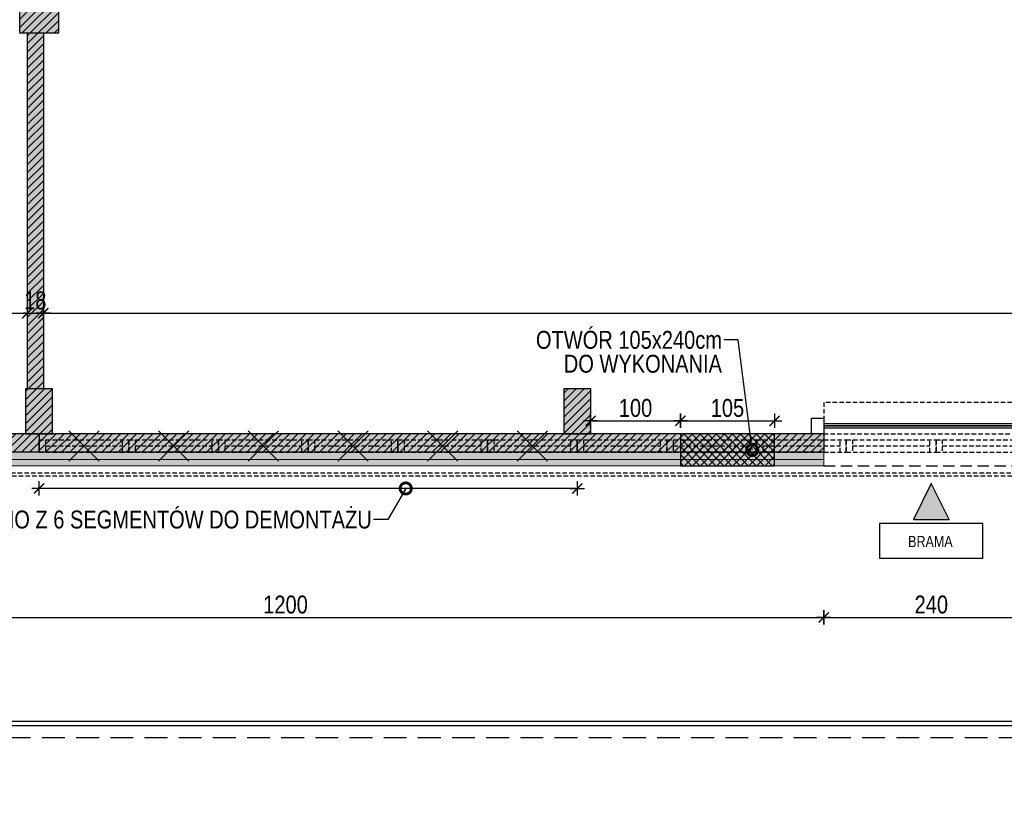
# Model space of a CAD drawing. Header units: millimetres. Extents: x 59331 to 112314, y -16110 to 34390.
# Tile 132 of 198: x 65929 to 67026, y 20972 to 21853. Entities that reach past the tile are written whole.
import ezdxf
from ezdxf import colors
from ezdxf.entities.mleader import LeaderData, LeaderLine
from ezdxf.enums import TextEntityAlignment as Align
from ezdxf.math import Vec2, Vec3

# ---------------------------------------------------------------- set-up
doc = ezdxf.new("R2010")
doc.units = ezdxf.units.MM
doc.linetypes.add('DASHED', pattern=[0.75, 0.5, -0.25])
doc.linetypes.add('DASHEDX2', pattern=[38.1, 25.4, -12.7])
doc.layers.get('DEFPOINTS').update_dxf_attribs({"lineweight": 9})
for name, color, linetype in [('_HSA_HATCH_WYPEŁNIENIA_PRZEGRÓD', 205, 'Continuous'), ('_HSA_OPIS', 43, 'Continuous'), ('_HSA_PRZERYWANE', 153, 'DASHEDX2'), ('_HSA_SCHODY', 122, 'Continuous'), ('_HSA_STOLARKA_ZEWNĘTRZNA', 132, 'Continuous'), ('_HSA_WIDOKOWE', 1, 'Continuous'), ('_HSA_WIDOKOWE_CIENKIE', 8, 'Continuous'), ('_HSA_WYM_100', 141, 'Continuous'), ('_HSA_ŚCIANY_DZIAŁOWE', 6, 'Continuous'), ('_HSA_ŚCIANY_KONSTRUKCYJNE', 3, 'Continuous'), ('_HSA_ŚCIANY_MUROWANE', 4, 'Continuous')]:
    doc.layers.add(name, color=color, linetype=linetype)
doc.layers.add('_HSA_IZOLACJA_TERMICZNA', color=2, linetype='Continuous', lineweight=5)
doc.layers.add('_HSA_WYBURZENIA', color=7, linetype='Continuous', true_color=0xdd0303)
doc.layers.add('_HSA_WYBURZENIA_01', color=7, linetype='Continuous', true_color=0xdd0303)
doc.styles.add('Arial', font='Arial.ttf')
doc.styles.add('ARIAL_100', font='Arial.ttf', dxfattribs={"width": 0.8, "height": 20})
doc.linetypes.add('BATTING', pattern='A,0.00254,-2.54,[134,ltypeshp.shx,S=2.54,R=0,X=-2.54,Y=0],-5.08,[134,ltypeshp.shx,S=2.54,R=180,X=2.54,Y=0],-2.54', length=10.16254)
doc.dimstyles.new('WYM_WEWN_100', dxfattribs={"dimtxt": 20, "dimasz": 2, "dimexe": 10, "dimexo": 0, "dimgap": 4, "dimtad": 1, "dimdec": 1, "dimrnd": 0.1, "dimtxsty": 'ARIAL_100', "dimblk": 'Wym-03', "dimcen": 0, "dimdle": 10, "dimse1": 1, "dimse2": 1, "dimclrt": 256, "dimazin": 2, "dimtfac": 1, "dimtdec": 1, "dimtix": 1, "dimtmove": 2, "dimatfit": 0, "dimfxl": 1, "dimtolj": 1, "dimtzin": 0, "dimarcsym": 0})

# ---------------------------------------------------------------- blocks, each defined once
blk = doc.blocks.new('A$C181A6C00')
blk.add_hatch(color=256).paths.add_polyline_path([(50, -25), (0, 0), (50, 25)])
blk.add_lwpolyline([(50, -25), (0, 0), (50, 25), (50, -25)])
blk = doc.blocks.new('A$C88e31ec9')
blk.add_lwpolyline([(-57.6, -38.6), (57.6, -38.6), (57.6, 0), (-57.6, 0)], close=True)
at = {"style": 'Arial', "width": 0.8}
blk.add_text('BRAMA', height=12.5, dxfattribs=at).set_placement((-1, -26.2), align=Align.CENTER)
blk = doc.blocks.new('*U325')
at = {"linetype": 'ByBlock', "ltscale": 10}
for p, q in [((0, 14), (100, 14)), ((0, 0), (0, 14)), ((7, 0), (7, 14)), ((93, 14), (93, 0)), ((100, 14), (100, 0)), ((0, 0), (100, 0)), ((7, 7), (93, 7))]:
    blk.add_line(p, q, dxfattribs=at)
blk = doc.blocks.new('*U302')
at = {"linetype": 'ByBlock', "ltscale": 10}
for p, q in [((0, 14), (100, 14)), ((0, 0), (0, 14)), ((7, 0), (7, 14)), ((93, 14), (93, 0)), ((100, 14), (100, 0)), ((0, 0), (100, 0)), ((7, 7), (93, 7))]:
    blk.add_line(p, q, dxfattribs=at)
blk = doc.blocks.new('*U303')
at = {"linetype": 'ByBlock', "ltscale": 10}
for p, q in [((0, 14), (100, 14)), ((0, 0), (0, 14)), ((7, 0), (7, 14)), ((93, 14), (93, 0)), ((100, 14), (100, 0)), ((0, 0), (100, 0)), ((7, 7), (93, 7))]:
    blk.add_line(p, q, dxfattribs=at)
blk = doc.blocks.new('*U304')
at = {"linetype": 'ByBlock', "ltscale": 10}
for p, q in [((0, 14), (100, 14)), ((0, 0), (0, 14)), ((7, 0), (7, 14)), ((93, 14), (93, 0)), ((100, 14), (100, 0)), ((0, 0), (100, 0)), ((7, 7), (93, 7))]:
    blk.add_line(p, q, dxfattribs=at)
blk = doc.blocks.new('*U305')
at = {"linetype": 'ByBlock', "ltscale": 10}
for p, q in [((0, 14), (100, 14)), ((0, 0), (0, 14)), ((7, 0), (7, 14)), ((93, 14), (93, 0)), ((100, 14), (100, 0)), ((0, 0), (100, 0)), ((7, 7), (93, 7))]:
    blk.add_line(p, q, dxfattribs=at)
blk = doc.blocks.new('*U306')
at = {"linetype": 'ByBlock', "ltscale": 10}
for p, q in [((0, 14), (100, 14)), ((0, 0), (0, 14)), ((7, 0), (7, 14)), ((93, 14), (93, 0)), ((100, 14), (100, 0)), ((0, 0), (100, 0)), ((7, 7), (93, 7))]:
    blk.add_line(p, q, dxfattribs=at)
blk = doc.blocks.new('*U307')
at = {"linetype": 'ByBlock', "ltscale": 10}
for p, q in [((0, 14), (100, 14)), ((0, 0), (0, 14)), ((7, 0), (7, 14)), ((93, 14), (93, 0)), ((100, 14), (100, 0)), ((0, 0), (100, 0)), ((7, 7), (93, 7))]:
    blk.add_line(p, q, dxfattribs=at)
blk = doc.blocks.new('*U290')
at = {"linetype": 'ByBlock', "ltscale": 10}
for p, q in [((0, 14), (100, 14)), ((0, 0), (0, 14)), ((7, 0), (7, 14)), ((93, 14), (93, 0)), ((100, 14), (100, 0)), ((0, 0), (100, 0)), ((7, 7), (93, 7))]:
    blk.add_line(p, q, dxfattribs=at)
blk = doc.blocks.new('*U291')
at = {"linetype": 'ByBlock', "ltscale": 10}
for p, q in [((0, 14), (100, 14)), ((0, 0), (0, 14)), ((7, 0), (7, 14)), ((93, 14), (93, 0)), ((100, 14), (100, 0)), ((0, 0), (100, 0)), ((7, 7), (93, 7))]:
    blk.add_line(p, q, dxfattribs=at)
blk = doc.blocks.new('*U292')
at = {"linetype": 'ByBlock', "ltscale": 10}
for p, q in [((0, 14), (100, 14)), ((0, 0), (0, 14)), ((7, 0), (7, 14)), ((93, 14), (93, 0)), ((100, 14), (100, 0)), ((0, 0), (100, 0)), ((7, 7), (93, 7))]:
    blk.add_line(p, q, dxfattribs=at)
blk = doc.blocks.new('*U293')
at = {"linetype": 'ByBlock', "ltscale": 10}
for p, q in [((0, 14), (100, 14)), ((0, 0), (0, 14)), ((7, 0), (7, 14)), ((93, 14), (93, 0)), ((100, 14), (100, 0)), ((0, 0), (100, 0)), ((7, 7), (93, 7))]:
    blk.add_line(p, q, dxfattribs=at)
blk = doc.blocks.new('_DotSmall')
at = {"color": 0, "linetype": 'ByBlock', "const_width": 0.5}
blk.add_lwpolyline([(-0.0625, 0, 1), (0.0625, 0, 1)], format="xyb", close=True, dxfattribs=at)
blk = doc.blocks.new('A$C6782ac1e')
at = {"linetype": 'Continuous', "ltscale": 400}
for p, q in [((20.6, 12.2), (-20.6, -12.2)), ((-12.2, 20.6), (12.2, -20.6))]:
    blk.add_line(p, q, dxfattribs=at)
blk = doc.blocks.new('Wym-03')
for p, q in [((-4, 0), (4, 0)), ((0, 4), (0, -4))]:
    blk.add_line(p, q)
blk.add_lwpolyline([(-2.83, -2.83, 0.8, 0.8, 0), (2.83, 2.83, 0.05, 0.05, 0)], format="xyseb")
blk = doc.blocks.new('*D388')
at = {"layer": '_HSA_WYBURZENIA_01', "color": 0, "lineweight": -2, "transparency": 16777216}
blk.add_line((66548.3, 21330.1), (65952.3, 21330.1), dxfattribs=at)
at = {"layer": 'DEFPOINTS', "color": 0, "transparency": 16777216}
for p in [(65950.3, 21384.5), (66550.3, 21384.5), (65950.3, 21330.1)]:
    blk.add_point(p, dxfattribs=at)
at = {"layer": '_HSA_WYBURZENIA_01', "color": 0, "lineweight": -2, "transparency": 16777216, "xscale": 2, "yscale": 2, "zscale": 2}
for p, rotation in [((65950.3, 21330.1), 179.9999999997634), ((66550.3, 21330.1), 359.9999999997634)]:
    blk.add_blockref('Wym-03', p, dxfattribs=dict(at, rotation=rotation))
blk = doc.blocks.new('*D398')
at = {"layer": '_HSA_WYBURZENIA_01', "color": 0, "lineweight": -2, "transparency": 16777216}
blk.add_line((66567.3, 21405.6), (66663.3, 21405.6), dxfattribs=at)
at = {"layer": 'DEFPOINTS', "color": 0, "transparency": 16777216}
for p in [(66665.3, 21405.6), (66565.3, 21391.2), (66665.3, 21391.2)]:
    blk.add_point(p, dxfattribs=at)
at = {"layer": '_HSA_WYBURZENIA_01', "color": 0, "lineweight": -2, "transparency": 16777216, "xscale": 2, "yscale": 2, "zscale": 2, "rotation": 180}
blk.add_blockref('Wym-03', (66565.3, 21405.6), dxfattribs=at)
at = {"layer": '_HSA_WYBURZENIA_01', "color": 0, "lineweight": -2, "transparency": 16777216, "xscale": 2, "yscale": 2, "zscale": 2}
blk.add_blockref('Wym-03', (66665.3, 21405.6), dxfattribs=at)
at = {"layer": '_HSA_WYBURZENIA_01', "transparency": 16777216, "insert": (66615.3, 21419.9), "char_height": 20, "attachment_point": 5, "style": 'ARIAL_100'}
blk.add_mtext('\\A1;100', dxfattribs=at)
blk = doc.blocks.new('*D399')
at = {"layer": '_HSA_WYBURZENIA_01', "color": 0, "lineweight": -2, "transparency": 16777216}
blk.add_line((66667.3, 21405.6), (66768.3, 21405.6), dxfattribs=at)
at = {"layer": 'DEFPOINTS', "color": 0, "transparency": 16777216}
for p in [(66770.3, 21405.6), (66665.3, 21391.2), (66770.3, 21391.2)]:
    blk.add_point(p, dxfattribs=at)
at = {"layer": '_HSA_WYBURZENIA_01', "color": 0, "lineweight": -2, "transparency": 16777216, "xscale": 2, "yscale": 2, "zscale": 2, "rotation": 180}
blk.add_blockref('Wym-03', (66665.3, 21405.6), dxfattribs=at)
at = {"layer": '_HSA_WYBURZENIA_01', "color": 0, "lineweight": -2, "transparency": 16777216, "xscale": 2, "yscale": 2, "zscale": 2}
blk.add_blockref('Wym-03', (66770.3, 21405.6), dxfattribs=at)
at = {"layer": '_HSA_WYBURZENIA_01', "transparency": 16777216, "insert": (66717.8, 21419.9), "char_height": 20, "attachment_point": 5, "style": 'ARIAL_100'}
blk.add_mtext('\\A1;105', dxfattribs=at)
blk = doc.blocks.new('A$C8bc12de0')
at = {"linetype": 'ByBlock', "ltscale": 10}
blk.add_lwpolyline([(2.9, 11.4), (10281.7, 11.4), (10281.7, 8.2), (2.9, 8.2)], close=True, dxfattribs=at)
blk = doc.blocks.new('*D459')
at = {"layer": '_HSA_WYM_100', "color": 0, "lineweight": -2, "transparency": 16777216}
blk.add_line((70733.3, 19377.4), (60507.3, 19377.4), dxfattribs=at)
at = {"layer": 'DEFPOINTS', "color": 0, "transparency": 16777216}
for p in [(70735.3, 21370.5), (60505.3, 21355.5), (60505.3, 19377.4)]:
    blk.add_point(p, dxfattribs=at)
at = {"layer": '_HSA_WYM_100', "color": 0, "lineweight": -2, "transparency": 16777216, "xscale": 2, "yscale": 2, "zscale": 2, "rotation": 180}
blk.add_blockref('Wym-03', (60505.3, 19377.4), dxfattribs=at)
at = {"layer": '_HSA_WYM_100', "color": 0, "lineweight": -2, "transparency": 16777216, "xscale": 2, "yscale": 2, "zscale": 2}
blk.add_blockref('Wym-03', (70735.3, 19377.4), dxfattribs=at)
at = {"layer": '_HSA_WYM_100', "transparency": 16777216, "insert": (65620.3, 19391.6), "char_height": 20, "attachment_point": 5, "style": 'ARIAL_100'}
blk.add_mtext('\\A1;10230', dxfattribs=at)
blk = doc.blocks.new('*D462')
at = {"layer": '_HSA_WYM_100', "color": 0, "lineweight": -2, "transparency": 16777216}
blk.add_line((70737.3, 19347.4), (60433.3, 19347.4), dxfattribs=at)
at = {"layer": 'DEFPOINTS', "color": 0, "transparency": 16777216}
for p in [(60431.3, 21355.5), (70739.3, 19527.4), (60431.3, 19347.4)]:
    blk.add_point(p, dxfattribs=at)
at = {"layer": '_HSA_WYM_100', "color": 0, "lineweight": -2, "transparency": 16777216, "xscale": 2, "yscale": 2, "zscale": 2, "rotation": 180}
blk.add_blockref('Wym-03', (60431.3, 19347.4), dxfattribs=at)
at = {"layer": '_HSA_WYM_100', "color": 0, "lineweight": -2, "transparency": 16777216, "xscale": 2, "yscale": 2, "zscale": 2}
blk.add_blockref('Wym-03', (70739.3, 19347.4), dxfattribs=at)
at = {"layer": '_HSA_WYM_100', "transparency": 16777216, "insert": (65585.3, 19361.6), "char_height": 20, "attachment_point": 5, "style": 'ARIAL_100'}
blk.add_mtext('\\A1;10308', dxfattribs=at)
blk = doc.blocks.new('*D471')
at = {"layer": '_HSA_WYM_100', "color": 0, "lineweight": -2, "transparency": 16777216}
blk.add_line((65627.1, 21186.3), (66823.1, 21186.3), dxfattribs=at)
at = {"layer": 'DEFPOINTS', "color": 0, "transparency": 16777216}
for p in [(65625.1, 21355.5), (66825.1, 21355.5), (66825.1, 21186.3)]:
    blk.add_point(p, dxfattribs=at)
at = {"layer": '_HSA_WYM_100', "color": 0, "lineweight": -2, "transparency": 16777216, "xscale": 2, "yscale": 2, "zscale": 2, "rotation": 180}
blk.add_blockref('Wym-03', (65625.1, 21186.3), dxfattribs=at)
at = {"layer": '_HSA_WYM_100', "color": 0, "lineweight": -2, "transparency": 16777216, "xscale": 2, "yscale": 2, "zscale": 2}
blk.add_blockref('Wym-03', (66825.1, 21186.3), dxfattribs=at)
at = {"layer": '_HSA_WYM_100', "transparency": 16777216, "insert": (66225.1, 21200.5), "char_height": 20, "attachment_point": 5, "style": 'ARIAL_100'}
blk.add_mtext('\\A1;1200', dxfattribs=at)
blk = doc.blocks.new('*D472')
at = {"layer": '_HSA_WYM_100', "color": 0, "lineweight": -2, "transparency": 16777216}
blk.add_line((66827.1, 21186.3), (67063.1, 21186.3), dxfattribs=at)
at = {"layer": 'DEFPOINTS', "color": 0, "transparency": 16777216}
for p in [(66825.1, 21355.5), (67065.1, 21355.5), (67065.1, 21186.3)]:
    blk.add_point(p, dxfattribs=at)
at = {"layer": '_HSA_WYM_100', "color": 0, "lineweight": -2, "transparency": 16777216, "xscale": 2, "yscale": 2, "zscale": 2, "rotation": 180}
blk.add_blockref('Wym-03', (66825.1, 21186.3), dxfattribs=at)
at = {"layer": '_HSA_WYM_100', "color": 0, "lineweight": -2, "transparency": 16777216, "xscale": 2, "yscale": 2, "zscale": 2}
blk.add_blockref('Wym-03', (67065.1, 21186.3), dxfattribs=at)
at = {"layer": '_HSA_WYM_100', "transparency": 16777216, "insert": (66945.1, 21200.5), "char_height": 20, "attachment_point": 5, "style": 'ARIAL_100'}
blk.add_mtext('\\A1;240', dxfattribs=at)
blk = doc.blocks.new('*D489')
at = {"layer": '_HSA_WYM_100', "color": 0, "lineweight": -2, "transparency": 16777216}
blk.add_line((60281.3, 20766.1), (60281.3, 22652.5), dxfattribs=at)
at = {"layer": 'DEFPOINTS', "color": 0, "transparency": 16777216}
for p in [(60281.3, 22654.5), (60431.3, 22654.5), (70739.3, 20764.1)]:
    blk.add_point(p, dxfattribs=at)
at = {"layer": '_HSA_WYM_100', "color": 0, "lineweight": -2, "transparency": 16777216, "xscale": 2, "yscale": 2, "zscale": 2}
for p, rotation in [((60281.3, 22654.5), 90), ((60281.3, 20764.1), 270)]:
    blk.add_blockref('Wym-03', p, dxfattribs=dict(at, rotation=rotation))
at = {"layer": '_HSA_WYM_100', "transparency": 16777216, "insert": (60265.3, 21709.3), "char_height": 20, "attachment_point": 5, "rotation": 90, "style": 'ARIAL_100'}
blk.add_mtext('\\A1;1890,5', dxfattribs=at)
blk = doc.blocks.new('*D493')
at = {"layer": '_HSA_WYM_100', "color": 0, "lineweight": -2, "transparency": 16777216}
blk.add_line((60251.3, 21353.5), (60251.3, 19529.4), dxfattribs=at)
at = {"layer": 'DEFPOINTS', "color": 0, "transparency": 16777216}
for p in [(60431.3, 21355.5), (60251.3, 19527.4), (70739.3, 19527.4)]:
    blk.add_point(p, dxfattribs=at)
at = {"layer": '_HSA_WYM_100', "color": 0, "lineweight": -2, "transparency": 16777216, "xscale": 2, "yscale": 2, "zscale": 2}
for p, rotation in [((60251.3, 21355.5), 90), ((60251.3, 19527.4), 270)]:
    blk.add_blockref('Wym-03', p, dxfattribs=dict(at, rotation=rotation))
at = {"layer": '_HSA_WYM_100', "transparency": 16777216, "insert": (60237.1, 20441.5), "char_height": 20, "attachment_point": 5, "rotation": 90, "style": 'ARIAL_100'}
blk.add_mtext('\\A1;1828', dxfattribs=at)
blk = doc.blocks.new('*D722')
at = {"layer": '_HSA_WYM_100', "color": 0, "lineweight": -2, "transparency": 16777216}
blk.add_line((65297.1, 21525.6), (65935.1, 21525.6), dxfattribs=at)
at = {"layer": 'DEFPOINTS', "color": 0, "transparency": 16777216}
for p in [(65937.1, 21525.6), (65937.1, 21520.7), (65295.1, 21516.3)]:
    blk.add_point(p, dxfattribs=at)
at = {"layer": '_HSA_WYM_100', "color": 0, "lineweight": -2, "transparency": 16777216, "xscale": 2, "yscale": 2, "zscale": 2}
for p, rotation in [((65295.1, 21525.6), 180.0000000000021), ((65937.1, 21525.6), 2.137332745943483e-12)]:
    blk.add_blockref('Wym-03', p, dxfattribs=dict(at, rotation=rotation))
at = {"layer": '_HSA_WYM_100', "transparency": 16777216, "insert": (65616.1, 21539.8), "char_height": 20, "attachment_point": 5, "style": 'ARIAL_100'}
blk.add_mtext('\\A1;642', dxfattribs=at)
blk = doc.blocks.new('*D723')
at = {"layer": '_HSA_WYM_100', "color": 0, "lineweight": -2, "transparency": 16777216}
for p, q in [((65935.1, 21525.6), (65933.1, 21525.6)), ((65937.1, 21525.6), (65955.1, 21525.6)), ((65957.1, 21525.6), (65959.1, 21525.6))]:
    blk.add_line(p, q, dxfattribs=at)
at = {"layer": 'DEFPOINTS', "color": 0, "transparency": 16777216}
for p in [(65937.1, 21520.7), (65955.1, 21525.6), (65955.1, 21520.8)]:
    blk.add_point(p, dxfattribs=at)
at = {"layer": '_HSA_WYM_100', "color": 0, "lineweight": -2, "transparency": 16777216, "xscale": 2, "yscale": 2, "zscale": 2}
for p, rotation in [((65937.1, 21525.6), 2.158273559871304e-12), ((65955.1, 21525.6), 180.0000000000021)]:
    blk.add_blockref('Wym-03', p, dxfattribs=dict(at, rotation=rotation))
at = {"layer": '_HSA_WYM_100', "transparency": 16777216, "insert": (65946.1, 21539.8), "char_height": 20, "attachment_point": 5, "style": 'ARIAL_100'}
blk.add_mtext('\\A1;18', dxfattribs=at)
blk = doc.blocks.new('*D724')
at = {"layer": '_HSA_WYM_100', "color": 0, "lineweight": -2, "transparency": 16777216}
blk.add_line((65957.1, 21525.6), (68341.8, 21525.6), dxfattribs=at)
at = {"layer": 'DEFPOINTS', "color": 0, "transparency": 16777216}
for p in [(65955.1, 21520.8), (68343.8, 21525.6), (68343.8, 21520.8)]:
    blk.add_point(p, dxfattribs=at)
at = {"layer": '_HSA_WYM_100', "color": 0, "lineweight": -2, "transparency": 16777216, "xscale": 2, "yscale": 2, "zscale": 2}
for p, rotation in [((65955.1, 21525.6), 180.0000000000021), ((68343.8, 21525.6), 2.137332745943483e-12)]:
    blk.add_blockref('Wym-03', p, dxfattribs=dict(at, rotation=rotation))
at = {"layer": '_HSA_WYM_100', "transparency": 16777216, "insert": (67149.4, 21541.6), "char_height": 20, "attachment_point": 5, "style": 'ARIAL_100'}
blk.add_mtext('\\A1;2388,5', dxfattribs=at)

msp = doc.modelspace()

# ---------------------------------------------------------------- hatches: boundary and pattern name
at = {"layer": '_HSA_HATCH_WYPEŁNIENIA_PRZEGRÓD'}
h = msp.add_hatch(dxfattribs=at)
h.set_pattern_fill('ANSI31', color=256, scale=2, angle=-1e-13, style=0)
h.paths.add_polyline_path([(68965.33, 23216.14), (68935.33, 23216.14), (68935.33, 23166.14), (68965.33, 23166.14)])
h.paths.add_polyline_path([(68961.81, 23166.14), (68943.81, 23166.14), (68943.81, 22611.89), (68694.24, 22611.89), (68694.24, 22593.89), (68961.81, 22593.89)])
h.paths.add_polyline_path([(68365.33, 23216.14), (68335.33, 23216.14), (68335.33, 23166.14), (68365.33, 23166.14)])
h.paths.add_polyline_path([(68361.81, 23166.14), (68343.81, 23166.14), (68343.81, 22627.39), (68361.81, 22627.39)])
h.paths.add_polyline_path([(68683.73, 22581.67), (68665.73, 22581.67), (68665.73, 22536.89), (68683.73, 22536.89)])
h.paths.add_polyline_path([(68694.24, 22627.39), (68650.24, 22627.39), (68650.24, 22581.67), (68694.24, 22581.67)])
h.paths.add_polyline_path([(68650.24, 22611.89), (68549.33, 22611.89), (68549.33, 22593.89), (68650.24, 22593.89)])
h.paths.add_polyline_path([(68431.33, 22611.89), (68372.33, 22611.89), (68372.33, 22593.89), (68431.33, 22593.89)])
h.paths.add_polyline_path([(68372.33, 22627.39), (68328.33, 22627.39), (68328.33, 22581.67), (68372.33, 22581.67)])
h.paths.add_polyline_path([(68361.81, 22581.67), (68343.81, 22581.67), (68343.81, 22536.89), (68361.81, 22536.89)])
h.paths.add_polyline_path([(68361.81, 22368.89), (68343.81, 22368.89), (68343.81, 22324.11), (68361.81, 22324.11)])
h.paths.add_polyline_path([(68372.33, 22324.11), (68328.33, 22324.11), (68328.33, 22278.39), (68372.33, 22278.39)])
h.paths.add_polyline_path([(68683.73, 22368.89), (68665.73, 22368.89), (68665.73, 22324.11), (68683.73, 22324.11)])
h.paths.add_polyline_path([(68694.24, 22324.11), (68650.24, 22324.11), (68650.24, 22278.39), (68694.24, 22278.39)])
h.paths.add_polyline_path([(68680.81, 21838.39), (68662.81, 21838.39), (68662.81, 21441.25), (68680.81, 21441.25)])
h.paths.add_polyline_path([(68694.24, 21884.11), (68650.24, 21884.11), (68650.24, 21838.39), (68694.24, 21838.39)])
h.paths.add_polyline_path([(68680.81, 22278.39), (68662.81, 22278.39), (68662.81, 21884.11), (68680.81, 21884.11)])
h.paths.add_polyline_path([(68372.33, 21884.11), (68328.33, 21884.11), (68328.33, 21838.39), (68372.33, 21838.39)])
h.paths.add_polyline_path([(68361.81, 21838.39), (68343.81, 21838.39), (68343.81, 21718.39), (68361.81, 21718.39)])
h.paths.add_polyline_path([(68361.81, 22278.39), (68343.81, 22278.39), (68343.81, 21884.11), (68361.81, 21884.11)])
h.paths.add_polyline_path([(68365.33, 21441.25), (68335.33, 21441.25), (68335.33, 21391.25), (68365.33, 21391.25)])
h.paths.add_polyline_path([(68361.81, 21550.39), (68343.81, 21550.39), (68343.81, 21441.25), (68361.81, 21441.25)])
h.paths.add_polyline_path([(68389.83, 21391.25), (67065.08, 21391.25), (67065.08, 21370.53), (68389.83, 21370.53)])
h.paths.add_polyline_path([(67765.33, 21441.25), (67735.33, 21441.25), (67735.33, 21391.25), (67765.33, 21391.25)])
h.paths.add_polyline_path([(67165.33, 21441.25), (67135.33, 21441.25), (67135.33, 21391.25), (67165.33, 21391.25)])
h.paths.add_polyline_path([(66825.08, 21391.25), (65950.33, 21391.25), (65950.33, 21370.53), (66825.08, 21370.53)])
h.paths.add_polyline_path([(66565.33, 21441.25), (66535.33, 21441.25), (66535.33, 21391.25), (66565.33, 21391.25)])
h.paths.add_polyline_path([(65950.33, 21391.25), (65890.33, 21391.25), (65890.33, 21370.53), (65950.33, 21370.53)])
h.paths.add_polyline_path([(65965.33, 21441.25), (65935.33, 21441.25), (65935.33, 21391.25), (65965.33, 21391.25)])
h.paths.add_polyline_path([(65905.33, 21441.25), (65875.33, 21441.25), (65875.33, 21391.25), (65905.33, 21391.25)])
h.paths.add_polyline_path([(65890.33, 21391.25), (65625.08, 21391.25), (65625.08, 21370.53), (65890.33, 21370.53)])
h.paths.add_polyline_path([(65385.08, 21391.25), (64040.21, 21391.25), (64040.21, 21370.53), (65385.08, 21370.53)])
h.paths.add_polyline_path([(64705.33, 21441.25), (64675.33, 21441.25), (64675.33, 21391.25), (64705.33, 21391.25)])
h.paths.add_polyline_path([(65305.33, 21441.25), (65275.33, 21441.25), (65275.33, 21391.25), (65305.33, 21391.25)])
h.paths.add_polyline_path([(65295.08, 21838.39), (65277.08, 21838.39), (65277.08, 21441.25), (65295.08, 21441.25)])
h.paths.add_polyline_path([(65955.08, 21838.39), (65937.08, 21838.39), (65937.08, 21441.25), (65955.08, 21441.25)])
h.paths.add_polyline_path([(65972.33, 21884.11), (65928.33, 21884.11), (65928.33, 21838.39), (65972.33, 21838.39)])
h.paths.add_polyline_path([(65912.33, 21884.11), (65868.33, 21884.11), (65868.33, 21838.39), (65912.33, 21838.39)])
h.paths.add_polyline_path([(65312.33, 21884.11), (65268.33, 21884.11), (65268.33, 21838.39), (65312.33, 21838.39)])
h.paths.add_polyline_path([(65295.08, 22278.39), (65277.08, 22278.39), (65277.08, 21884.11), (65295.08, 21884.11)])
h.paths.add_polyline_path([(65955.08, 22278.39), (65937.08, 22278.39), (65937.08, 21884.11), (65955.08, 21884.11)])
h.paths.add_polyline_path([(65268.33, 22319.25), (64112.3, 22319.25), (64112.3, 22301.25), (65268.33, 22301.25)])
h.paths.add_polyline_path([(65312.33, 22324.11), (65268.33, 22324.11), (65268.33, 22278.39), (65312.33, 22278.39)])
h.paths.add_polyline_path([(65868.33, 22319.25), (65312.33, 22319.25), (65312.33, 22301.25), (65868.33, 22301.25)])
h.paths.add_polyline_path([(65912.33, 22324.11), (65868.33, 22324.11), (65868.33, 22278.39), (65912.33, 22278.39)])
h.paths.add_polyline_path([(65928.33, 22319.25), (65912.33, 22319.25), (65912.33, 22301.25), (65928.33, 22301.25)])
h.paths.add_polyline_path([(65972.33, 22324.11), (65928.33, 22324.11), (65928.33, 22278.39), (65972.33, 22278.39)])
h.paths.add_polyline_path([(66527.66, 22319.25), (65972.33, 22319.25), (65972.33, 22301.25), (66527.66, 22301.25)])
h.paths.add_polyline_path([(66571.66, 22324.11), (66527.66, 22324.11), (66527.66, 22278.39), (66571.66, 22278.39)])
h.paths.add_polyline_path([(66571.66, 22368.89), (66527.66, 22368.89), (66527.66, 22324.11), (66571.66, 22324.11)])
h.paths.add_polyline_path([(66571.66, 22581.67), (66527.66, 22581.67), (66527.66, 22536.89), (66571.66, 22536.89)])
h.paths.add_polyline_path([(66571.66, 22627.39), (66527.66, 22627.39), (66527.66, 22581.67), (66571.66, 22581.67)])
h.paths.add_polyline_path([(66559.08, 23166.14), (66541.08, 23166.14), (66541.08, 22627.39), (66559.08, 22627.39)])
h.paths.add_polyline_path([(64705.33, 23216.14), (64675.33, 23216.14), (64675.33, 23166.14), (64705.33, 23166.14)])
h.paths.add_polyline_path([(65305.33, 23216.14), (65275.33, 23216.14), (65275.33, 23166.14), (65305.33, 23166.14)])
h.paths.add_polyline_path([(65905.33, 23216.14), (65875.33, 23216.14), (65875.33, 23166.14), (65905.33, 23166.14)])
h.paths.add_polyline_path([(65965.33, 23216.14), (65935.33, 23216.14), (65935.33, 23166.14), (65965.33, 23166.14)])
h.paths.add_polyline_path([(66565.33, 23216.14), (66535.33, 23216.14), (66535.33, 23166.14), (66565.33, 23166.14)])
h.paths.add_polyline_path([(67165.33, 23216.14), (67135.33, 23216.14), (67135.33, 23166.14), (67165.33, 23166.14)])
h.paths.add_polyline_path([(67765.33, 23216.14), (67735.33, 23216.14), (67735.33, 23166.14), (67765.33, 23166.14)])
h.paths.add_polyline_path([(68328.33, 22319.25), (66571.66, 22319.25), (66571.66, 22301.25), (68328.33, 22301.25)])
at = {"layer": '_HSA_HATCH_WYPEŁNIENIA_PRZEGRÓD', "true_color": 0x969696}
h = msp.add_hatch(color=252, dxfattribs=at)
h.paths.add_polyline_path([(68965.33, 23216.14), (68935.33, 23216.14), (68935.33, 23166.14), (68965.33, 23166.14)])
h.paths.add_polyline_path([(68961.81, 23166.14), (68943.81, 23166.14), (68943.81, 22611.89), (68694.24, 22611.89), (68694.24, 22593.89), (68961.81, 22593.89)])
h.paths.add_polyline_path([(68365.33, 23216.14), (68335.33, 23216.14), (68335.33, 23166.14), (68365.33, 23166.14)])
h.paths.add_polyline_path([(68361.81, 23166.14), (68343.81, 23166.14), (68343.81, 22627.39), (68361.81, 22627.39)])
h.paths.add_polyline_path([(68683.73, 22581.67), (68665.73, 22581.67), (68665.73, 22536.89), (68683.73, 22536.89)])
h.paths.add_polyline_path([(68694.24, 22627.39), (68650.24, 22627.39), (68650.24, 22581.67), (68694.24, 22581.67)])
h.paths.add_polyline_path([(68650.24, 22611.89), (68549.33, 22611.89), (68549.33, 22593.89), (68650.24, 22593.89)])
h.paths.add_polyline_path([(68431.33, 22611.89), (68372.33, 22611.89), (68372.33, 22593.89), (68431.33, 22593.89)])
h.paths.add_polyline_path([(68372.33, 22627.39), (68328.33, 22627.39), (68328.33, 22581.67), (68372.33, 22581.67)])
h.paths.add_polyline_path([(68361.81, 22581.67), (68343.81, 22581.67), (68343.81, 22536.89), (68361.81, 22536.89)])
h.paths.add_polyline_path([(68361.81, 22368.89), (68343.81, 22368.89), (68343.81, 22324.11), (68361.81, 22324.11)])
h.paths.add_polyline_path([(68372.33, 22324.11), (68328.33, 22324.11), (68328.33, 22278.39), (68372.33, 22278.39)])
h.paths.add_polyline_path([(68683.73, 22368.89), (68665.73, 22368.89), (68665.73, 22324.11), (68683.73, 22324.11)])
h.paths.add_polyline_path([(68694.24, 22324.11), (68650.24, 22324.11), (68650.24, 22278.39), (68694.24, 22278.39)])
h.paths.add_polyline_path([(68680.81, 21838.39), (68662.81, 21838.39), (68662.81, 21441.25), (68680.81, 21441.25)])
h.paths.add_polyline_path([(68694.24, 21884.11), (68650.24, 21884.11), (68650.24, 21838.39), (68694.24, 21838.39)])
h.paths.add_polyline_path([(68680.81, 22278.39), (68662.81, 22278.39), (68662.81, 21884.11), (68680.81, 21884.11)])
h.paths.add_polyline_path([(68372.33, 21884.11), (68328.33, 21884.11), (68328.33, 21838.39), (68372.33, 21838.39)])
h.paths.add_polyline_path([(68361.81, 21838.39), (68343.81, 21838.39), (68343.81, 21718.39), (68361.81, 21718.39)])
h.paths.add_polyline_path([(68361.81, 22278.39), (68343.81, 22278.39), (68343.81, 21884.11), (68361.81, 21884.11)])
h.paths.add_polyline_path([(68365.33, 21441.25), (68335.33, 21441.25), (68335.33, 21391.25), (68365.33, 21391.25)])
h.paths.add_polyline_path([(68361.81, 21550.39), (68343.81, 21550.39), (68343.81, 21441.25), (68361.81, 21441.25)])
h.paths.add_polyline_path([(68389.83, 21391.25), (67065.08, 21391.25), (67065.08, 21355.53), (68389.83, 21355.53)])
h.paths.add_polyline_path([(67765.33, 21441.25), (67735.33, 21441.25), (67735.33, 21391.25), (67765.33, 21391.25)])
h.paths.add_polyline_path([(67165.33, 21441.25), (67135.33, 21441.25), (67135.33, 21391.25), (67165.33, 21391.25)])
h.paths.add_polyline_path([(66825.08, 21391.25), (65950.33, 21391.25), (65950.33, 21355.53), (66825.08, 21355.53)])
h.paths.add_polyline_path([(66565.33, 21441.25), (66535.33, 21441.25), (66535.33, 21391.25), (66565.33, 21391.25)])
h.paths.add_polyline_path([(65950.33, 21391.25), (65890.33, 21391.25), (65890.33, 21355.53), (65950.33, 21355.53)])
h.paths.add_polyline_path([(65965.33, 21441.25), (65935.33, 21441.25), (65935.33, 21391.25), (65965.33, 21391.25)])
h.paths.add_polyline_path([(65905.33, 21441.25), (65875.33, 21441.25), (65875.33, 21391.25), (65905.33, 21391.25)])
h.paths.add_polyline_path([(65890.33, 21391.25), (65625.08, 21391.25), (65625.08, 21355.53), (65890.33, 21355.53)])
h.paths.add_polyline_path([(65385.08, 21391.25), (64040.21, 21391.25), (64040.21, 21355.53), (65385.08, 21355.53)])
h.paths.add_polyline_path([(64705.33, 21441.25), (64675.33, 21441.25), (64675.33, 21391.25), (64705.33, 21391.25)])
h.paths.add_polyline_path([(65305.33, 21441.25), (65275.33, 21441.25), (65275.33, 21391.25), (65305.33, 21391.25)])
h.paths.add_polyline_path([(65295.08, 21838.39), (65277.08, 21838.39), (65277.08, 21441.25), (65295.08, 21441.25)])
h.paths.add_polyline_path([(65955.08, 21838.39), (65937.08, 21838.39), (65937.08, 21441.25), (65955.08, 21441.25)])
h.paths.add_polyline_path([(65972.33, 21884.11), (65928.33, 21884.11), (65928.33, 21838.39), (65972.33, 21838.39)])
h.paths.add_polyline_path([(65912.33, 21884.11), (65868.33, 21884.11), (65868.33, 21838.39), (65912.33, 21838.39)])
h.paths.add_polyline_path([(65312.33, 21884.11), (65268.33, 21884.11), (65268.33, 21838.39), (65312.33, 21838.39)])
h.paths.add_polyline_path([(65295.08, 22278.39), (65277.08, 22278.39), (65277.08, 21884.11), (65295.08, 21884.11)])
h.paths.add_polyline_path([(65955.08, 22278.39), (65937.08, 22278.39), (65937.08, 21884.11), (65955.08, 21884.11)])
h.paths.add_polyline_path([(65268.33, 22319.25), (64112.3, 22319.25), (64112.3, 22301.25), (65268.33, 22301.25)])
h.paths.add_polyline_path([(65312.33, 22324.11), (65268.33, 22324.11), (65268.33, 22278.39), (65312.33, 22278.39)])
h.paths.add_polyline_path([(65868.33, 22319.25), (65312.33, 22319.25), (65312.33, 22301.25), (65868.33, 22301.25)])
h.paths.add_polyline_path([(65912.33, 22324.11), (65868.33, 22324.11), (65868.33, 22278.39), (65912.33, 22278.39)])
h.paths.add_polyline_path([(65928.33, 22319.25), (65912.33, 22319.25), (65912.33, 22301.25), (65928.33, 22301.25)])
h.paths.add_polyline_path([(65972.33, 22324.11), (65928.33, 22324.11), (65928.33, 22278.39), (65972.33, 22278.39)])
h.paths.add_polyline_path([(66527.66, 22319.25), (65972.33, 22319.25), (65972.33, 22301.25), (66527.66, 22301.25)])
h.paths.add_polyline_path([(66571.66, 22324.11), (66527.66, 22324.11), (66527.66, 22278.39), (66571.66, 22278.39)])
h.paths.add_polyline_path([(66571.66, 22368.89), (66527.66, 22368.89), (66527.66, 22324.11), (66571.66, 22324.11)])
h.paths.add_polyline_path([(66571.66, 22581.67), (66527.66, 22581.67), (66527.66, 22536.89), (66571.66, 22536.89)])
h.paths.add_polyline_path([(66571.66, 22627.39), (66527.66, 22627.39), (66527.66, 22581.67), (66571.66, 22581.67)])
h.paths.add_polyline_path([(66559.08, 23166.14), (66541.08, 23166.14), (66541.08, 22627.39), (66559.08, 22627.39)])
h.paths.add_polyline_path([(64705.33, 23216.14), (64675.33, 23216.14), (64675.33, 23166.14), (64705.33, 23166.14)])
h.paths.add_polyline_path([(65305.33, 23216.14), (65275.33, 23216.14), (65275.33, 23166.14), (65305.33, 23166.14)])
h.paths.add_polyline_path([(65905.33, 23216.14), (65875.33, 23216.14), (65875.33, 23166.14), (65905.33, 23166.14)])
h.paths.add_polyline_path([(65965.33, 23216.14), (65935.33, 23216.14), (65935.33, 23166.14), (65965.33, 23166.14)])
h.paths.add_polyline_path([(66565.33, 23216.14), (66535.33, 23216.14), (66535.33, 23166.14), (66565.33, 23166.14)])
h.paths.add_polyline_path([(67165.33, 23216.14), (67135.33, 23216.14), (67135.33, 23166.14), (67165.33, 23166.14)])
h.paths.add_polyline_path([(67765.33, 23216.14), (67735.33, 23216.14), (67735.33, 23166.14), (67765.33, 23166.14)])
h.paths.add_polyline_path([(68328.33, 22319.25), (66571.66, 22319.25), (66571.66, 22301.25), (68328.33, 22301.25)])
at = {"layer": '_HSA_WYBURZENIA'}
h = msp.add_hatch(dxfattribs=at)
h.set_pattern_fill('ANSI37', color=256, scale=2, angle=-90)
h.set_pattern_definition([(315, (5460, -5e-09), (4.49012806, 4.49012806), []), (45, (5460, -5e-09), (-4.49012806, 4.49012806), [])])
h.paths.add_polyline_path([(66665.33, 21355.53), (66770.33, 21355.53), (66770.33, 21391.25), (66665.33, 21391.25)])

# ---------------------------------------------------------------- linework, layer by layer
at = {"layer": '_HSA_IZOLACJA_TERMICZNA'}
for p in [(66825.08, 21370.53), (65625.08, 21355.53)]:
    msp.add_line(p, (66825.08, 21355.53), dxfattribs=at)
at = {"layer": '_HSA_IZOLACJA_TERMICZNA', "color": 8, "linetype": 'BATTING', "ltscale": 0.6}
msp.add_line((65625.08, 21362.53), (66825.08, 21362.53), dxfattribs=at)
at = {"layer": '_HSA_PRZERYWANE', "ltscale": 0.5}
msp.add_line((66825.08, 21355.53), (67065.08, 21355.53), dxfattribs=at)
at = {"layer": '_HSA_PRZERYWANE'}
msp.add_lwpolyline([(60505.33, 21355.53), (60505.33, 21052.11), (70739.33, 21052.11)], dxfattribs=at)
at = {"layer": '_HSA_SCHODY'}
for p, q in [((63295.83, 21070.53), (70614.33, 21070.53)), ((63300.83, 21065.53), (70614.33, 21065.53))]:
    msp.add_line(p, q, dxfattribs=at)
at = {"layer": '_HSA_STOLARKA_ZEWNĘTRZNA', "linetype": 'DASHED', "ltscale": 10}
msp.add_lwpolyline([(66825.08, 21391.25), (67065.08, 21391.25), (67065.08, 21426.22), (66825.08, 21426.22)], close=True, dxfattribs=at)
at = {"layer": '_HSA_STOLARKA_ZEWNĘTRZNA'}
for points in [[(66825.08, 21391.25), (66811.57, 21391.25), (66811.57, 21408.65), (66825.08, 21408.65)], [(66825.08, 21399.95), (67065.08, 21399.95), (67065.08, 21402.17), (66825.08, 21402.17)], [(66825.08, 21397.73), (67065.08, 21397.73), (67065.08, 21399.95), (66825.08, 21399.95)]]:
    msp.add_lwpolyline(points, close=True, dxfattribs=at)
at = {"layer": '_HSA_STOLARKA_ZEWNĘTRZNA', "ltscale": 10, "const_width": 2}
for points in [[(65950.33, 21384.53), (65950.33, 21370.53)], [(66550.33, 21384.53), (66550.33, 21370.53)]]:
    msp.add_lwpolyline(points, dxfattribs=at)
at = {"layer": '_HSA_WYBURZENIA'}
msp.add_lwpolyline([(66665.33, 21355.53), (66770.33, 21355.53), (66770.33, 21391.25), (66665.33, 21391.25)], close=True, dxfattribs=at)
at = {"layer": '_HSA_ŚCIANY_DZIAŁOWE'}
for p, q in [((65937.08, 21838.39), (65937.08, 21441.25)), ((65955.08, 21838.39), (65955.08, 21441.25))]:
    msp.add_line(p, q, dxfattribs=at)
at = {"layer": '_HSA_ŚCIANY_KONSTRUKCYJNE'}
for points in [[(65928.33, 21838.39), (65972.33, 21838.39), (65972.33, 21884.11), (65928.33, 21884.11)], [(65935.33, 21391.25), (65965.33, 21391.25), (65965.33, 21441.25), (65935.33, 21441.25)], [(66535.33, 21391.25), (66565.33, 21391.25), (66565.33, 21441.25), (66535.33, 21441.25)]]:
    msp.add_lwpolyline(points, close=True, dxfattribs=at)
at = {"layer": '_HSA_ŚCIANY_MUROWANE', "ltscale": 0.07}
for p, q in [((66825.08, 21391.25), (65625.08, 21391.25)), ((66825.08, 21391.25), (66825.08, 21370.53)), ((66825.08, 21370.53), (65625.08, 21370.53))]:
    msp.add_line(p, q, dxfattribs=at)
msp.add_lwpolyline([(65950.33, 21391.25), (65950.33, 21370.53)], dxfattribs=at)

# ---------------------------------------------------------------- block references
at = {"layer": '_HSA_OPIS'}
msp.add_blockref('A$C88e31ec9', (66945.08, 21290.9), dxfattribs=at)
at = {"layer": '_HSA_STOLARKA_ZEWNĘTRZNA', "linetype": 'DASHED', "ltscale": 10, "xscale": -1, "rotation": 180}
for name, p in [('*U293', (65950.33, 21384.53)), ('*U292', (66050.33, 21384.53)), ('*U291', (66150.33, 21384.53)), ('*U290', (66250.33, 21384.53)), ('*U307', (66350.33, 21384.53)), ('*U306', (66450.33, 21384.53)), ('*U305', (66550.33, 21384.53)), ('*U304', (66650.33, 21384.53)), ('*U303', (66750.33, 21384.53)), ('*U302', (66850.33, 21384.53)), ('*U325', (66950.33, 21384.53))]:
    msp.add_blockref(name, p, dxfattribs=at)
at = {"layer": '_HSA_WIDOKOWE', "xscale": -0.8, "yscale": 0.8, "zscale": 0.8, "rotation": 90}
msp.add_blockref('A$C181A6C00', (66945.08, 21335.53), dxfattribs=at)
at = {"layer": '_HSA_WIDOKOWE_CIENKIE', "linetype": 'DASHED', "ltscale": 10, "xscale": -1, "rotation": 180}
msp.add_blockref('A$C8bc12de0', (60472.2, 21355.53), dxfattribs=at)
at = {"layer": '_HSA_WYBURZENIA', "rotation": 14.34042781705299}
for p in [(66000.33, 21377.53), (66100.33, 21377.53), (66200.33, 21377.53), (66300.33, 21377.53), (66400.33, 21377.53), (66500.33, 21377.53)]:
    msp.add_blockref('A$C6782ac1e', p, dxfattribs=at)

# ---------------------------------------------------------------- dimensions: what is measured, and where the dimension line sits
at = {"layer": '_HSA_WYBURZENIA_01'}
dim = msp.add_aligned_dim(p1=(66565.33, 21391.25), p2=(66665.33, 21391.25), distance=14.4, dimstyle='WYM_WEWN_100', dxfattribs=at)
dim.commit()
dim.dimension.update_dxf_attribs({"geometry": '*D398', "text_midpoint": (66615.33, 21419.86)})
dim = msp.add_linear_dim(base=(66770.33, 21405.65), p1=(66665.33, 21391.25), p2=(66770.33, 21391.25), angle=180, dimstyle='WYM_WEWN_100', dxfattribs=at)
dim.commit()
dim.dimension.update_dxf_attribs({"geometry": '*D399', "text_midpoint": (66717.83, 21419.86)})
dim = msp.add_aligned_dim(p1=(66550.33, 21384.53), p2=(65950.33, 21384.53), distance=54.38, text=' ', dimstyle='WYM_WEWN_100', dxfattribs=at)
dim.commit()
dim.dimension.update_dxf_attribs({"geometry": '*D388', "text_midpoint": (66250.33, 21330.15)})
at = {"layer": '_HSA_WYM_100'}
for base, p1, p2, angle, picture, middle in [((60281.33, 22654.53), (70739.33, 20764.14), (60431.33, 22654.53), 270, '*D489', (60265.31, 21709.33)), ((65937.08, 21525.61), (65295.08, 21516.34), (65937.08, 21520.74), 180, '*D722', (65616.08, 21539.82)), ((65955.08, 21525.61), (65937.08, 21520.74), (65955.08, 21520.78), 180, '*D723', (65946.08, 21539.82)), ((68343.81, 21525.61), (65955.08, 21520.78), (68343.81, 21520.76), 180, '*D724', (67149.45, 21541.63)), ((60251.33, 19527.42), (60431.33, 21355.53), (70739.33, 19527.42), 90, '*D493', (60237.11, 20441.48)), ((60431.33, 19347.42), (70739.33, 19527.42), (60431.33, 21355.53), 0, '*D462', (65585.33, 19361.64)), ((66825.08, 21186.33), (65625.08, 21355.53), (66825.08, 21355.53), 180, '*D471', (66225.08, 21200.54)), ((67065.08, 21186.33), (66825.08, 21355.53), (67065.08, 21355.53), 180, '*D472', (66945.08, 21200.54))]:
    dim = msp.add_linear_dim(base=base, p1=p1, p2=p2, angle=angle, dimstyle='WYM_WEWN_100', override={"dimrnd": 0.5}, dxfattribs=at)
    dim.commit()
    dim.dimension.update_dxf_attribs({"geometry": picture, "text_midpoint": middle})
dim = msp.add_linear_dim(base=(60505.33, 19377.42), p1=(70735.33, 21370.53), p2=(60505.33, 21355.53), dimstyle='WYM_WEWN_100', override={"dimrnd": 0.5}, dxfattribs=at)
dim.commit()
dim.dimension.update_dxf_attribs({"geometry": '*D459', "text_midpoint": (65620.33, 19391.64)})

# ---------------------------------------------------------------- leaders
at = {"layer": '_HSA_WYBURZENIA_01'}
ml = msp.add_multileader_mtext('Standard', dxfattribs=at)
ml.set_content('OTWÓR 105x240cm DO WYKONANIA', color=256, style='ARIAL_100')
ml.set_leader_properties()
ml.set_arrow_properties(name='DOTSMALL')
ml.build(insert=Vec2(0, 0))
ml.multileader.update_dxf_attribs({"dogleg_length": 10, "arrow_head_size": 25})
ctx = ml.context
ctx.base_point, ctx.char_height, ctx.arrow_head_size, ctx.plane_origin = Vec3(66504.78, 21495.8), 20, 25, Vec3(66855.66, 22173.35)
ctx.text_align_type = 2
notes = []
notes.append((ctx, [(1, (1, 1, 0), (66729.72, 21495.8), (-1, 0), 16.03, [(2, [(66745.44, 21373.11)], 0, [])])]))
ctx.mtext.insert, ctx.mtext.rotation, ctx.mtext.width, ctx.mtext.defined_height, ctx.mtext.alignment, ctx.mtext.line_spacing_factor = Vec3(66711.7, 21505.97), -6.2831853, 239.0298, 80.57, 3, 0.8
ml = msp.add_multileader_mtext('Standard', dxfattribs=at)
ml.set_content('\\pxt5;OKNO Z 6 SEGMENTÓW DO DEMONTAŻU', color=256, style='ARIAL_100')
ml.set_leader_properties()
ml.set_arrow_properties(name='DOTSMALL')
ml.build(insert=Vec2(0, 0))
ml.multileader.update_dxf_attribs({"dogleg_length": 10, "arrow_head_size": 25})
ctx = ml.context
ctx.base_point, ctx.char_height, ctx.arrow_head_size, ctx.plane_origin = Vec3(65875.07, 21295.32), 20, 25, Vec3(66469.33, 20529.91)
ctx.text_align_type = 2
notes.append((ctx, [(1, (1, 1, 0), (66339.27, 21295.32), (-1, 0), 16.03, [(2, [(66359.1, 21330.15)], 0, [])])]))
ctx.mtext.insert, ctx.mtext.rotation, ctx.mtext.width, ctx.mtext.defined_height, ctx.mtext.alignment, ctx.mtext.line_spacing_factor = Vec3(66321.24, 21305.49), -6.2831853, 531.3143, 47.86, 3, 0.8
for ctx, leaders in notes:
    for number, flags, end, landing, length, lines in leaders:
        leader = LeaderData()
        leader.index, (leader.has_last_leader_line, leader.has_dogleg_vector, leader.attachment_direction) = number, flags
        leader.last_leader_point, leader.dogleg_vector, leader.dogleg_length = Vec3(end), Vec3(landing), length
        for number, points, colour, breaks in lines:
            line = LeaderLine()
            line.index, line.vertices, line.color, line.breaks = number, Vec3.list(points), colors.encode_raw_color(colour), breaks
            leader.lines.append(line)
        ctx.leaders.append(leader)

doc.saveas('drawing.dxf')
